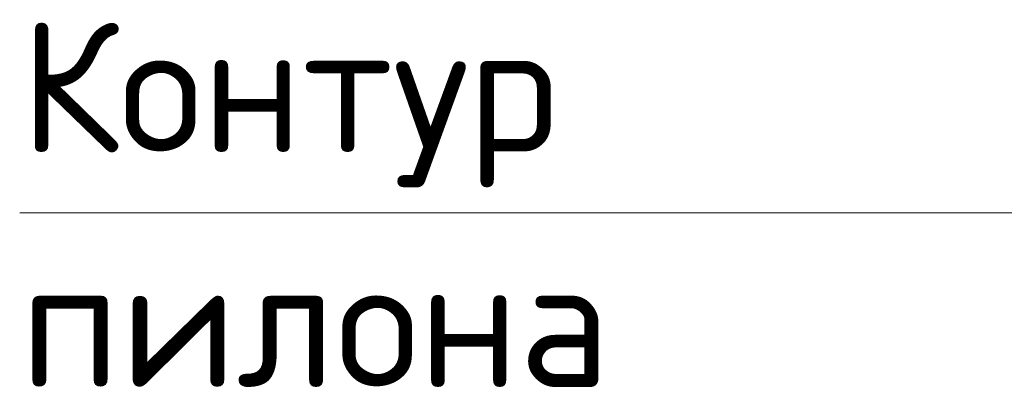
# Model space of a CAD drawing. Header units: metres. Extents: x -38 to 97, y -15 to 21.
# Tile 151 of 216: x 76.5886 to 76.8162, y 3.0913 to 3.1766. Entities that reach past the tile are written whole.
import ezdxf

# ---------------------------------------------------------------- set-up
doc = ezdxf.new("R2010")
doc.units = ezdxf.units.M

msp = doc.modelspace()

# ---------------------------------------------------------------- linework, layer by layer
at = {"color": 7, "linetype": 'Continuous', "lineweight": 13, "transparency": 33554687}
msp.add_line((76.58862, 3.13202), (76.91686, 3.13202), dxfattribs=at)
msp.add_line((76.58862, 3.13202), (76.91686, 3.13202), dxfattribs=at)
msp.add_line((76.58862, 3.13202), (76.91686, 3.13202), dxfattribs=at)

# ---------------------------------------------------------------- texts
at = {"color": 7, "linetype": 'Continuous', "lineweight": 13, "transparency": 33554687, "insert": (76.58862, 3.17609), "char_height": 0.03, "width": 0.146025, "attachment_point": 1, "line_spacing_factor": 1.084337}
msp.add_mtext('\\A1;{\\fISOCPEUR|i0|b0;\\H0.030000;\\W1.000000;\\C7;Контур}\\P{\\fISOCPEUR|i0|b0;\\H0.030000;\\W1.000000;\\C7;пилона}\\P', dxfattribs=at)
msp.add_mtext('\\A1;{\\fISOCPEUR|i0|b0;\\H0.030000;\\W1.000000;\\C7;Контур}\\P{\\fISOCPEUR|i0|b0;\\H0.030000;\\W1.000000;\\C7;пилона}\\P', dxfattribs=at)
msp.add_mtext('\\A1;{\\fISOCPEUR|i0|b0;\\H0.030000;\\W1.000000;\\C7;Контур}\\P{\\fISOCPEUR|i0|b0;\\H0.030000;\\W1.000000;\\C7;пилона}\\P', dxfattribs=at)

doc.saveas('drawing.dxf')
